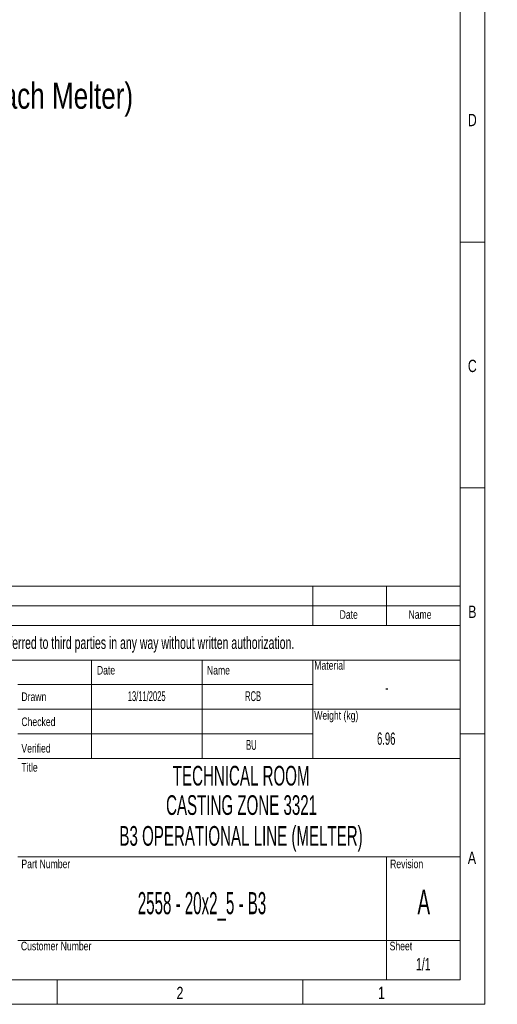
# Model space of a CAD drawing. Header units: millimetres. Extents: x 15 to 592, y 5 to 415.
# Tile 11 of 12: x 494 to 592, y 5 to 205. Entities that reach past the tile are written whole.
import ezdxf

# ---------------------------------------------------------------- set-up
doc = ezdxf.new("R2010")
doc.units = ezdxf.units.MM
doc.layers.add('COTAS', color=166, linetype='Continuous')
doc.layers.add('SLD-0', color=179, linetype='Continuous')
doc.styles.add('SLDTEXTSTYLE0', font='TXT', dxfattribs={"width": 0.75})
doc.styles.add('SLDTEXTSTYLE1', font='TXT', dxfattribs={"width": 0.574367})
doc.styles.add('SLDTEXTSTYLE2', font='TXT', dxfattribs={"width": 0.638186})
doc.styles.add('SLDTEXTSTYLE3', font='TXT', dxfattribs={"width": 0.510549})

msp = doc.modelspace()

# ---------------------------------------------------------------- linework, layer by layer
at = {"color": 7, "linetype": 'Continuous', "lineweight": 18}
for p, q in [((589, 415), (589, 5)), ((584, 410), (584, 10)), ((584, 160), (589, 160)), ((584, 110), (589, 110)), ((404, 90), (584, 90)), ((554, 90), (554, 82)), ((569, 90), (569, 82)), ((584, 90), (584, 10)), ((404, 86), (584, 86)), ((404, 82), (584, 82)), ((404, 75), (584, 75)), ((509, 75), (509, 55)), ((531.5, 75), (531.5, 55)), ((554, 75), (554, 70)), ((554, 70), (494, 70)), ((554, 70), (554, 65)), ((554, 65), (494, 65)), ((554, 65), (554, 60)), ((554, 65), (584, 65)), ((554, 60), (494, 60)), ((554, 60), (554, 55)), ((584, 60), (589, 60)), ((494, 55), (509, 55)), ((509, 55), (531.5, 55)), ((531.5, 55), (554, 55)), ((554, 55), (584, 55)), ((494, 35), (584, 35)), ((569, 35), (569, 10)), ((494, 18), (584, 18)), ((584, 10), (20, 10)), ((404, 10), (584, 10)), ((502, 10), (502, 5)), ((552, 10), (552, 5)), ((589, 5), (15, 5))]:
    msp.add_line(p, q, dxfattribs=at)

# ---------------------------------------------------------------- texts
at = {"color": 7, "linetype": 'Continuous', "lineweight": 0}
for s, insert, char_height, attachment_point, style in [('D', (586.47135, 186.06267), 2.5, 2, 'SLDTEXTSTYLE0'), ('C', (586.47396, 136.06267), 2.5, 2, 'SLDTEXTSTYLE0'), ('Date', (561.32058, 85.13631), 1.75, 2, 'SLDTEXTSTYLE0'), ('Name', (575.83281, 85.13631), 1.75, 2, 'SLDTEXTSTYLE0'), ('B', (586.4809, 86.06267), 2.5, 2, 'SLDTEXTSTYLE0'), ('Material', (554.31017, 74.79649), 1.75, 1, 'SLDTEXTSTYLE0'), ('Date', (510.07035, 73.81161), 1.75, 1, 'SLDTEXTSTYLE0'), ('Name', (532.46556, 73.81161), 1.75, 1, 'SLDTEXTSTYLE0'), ('Drawn', (494.70003, 68.42429), 1.75, 1, 'SLDTEXTSTYLE0'), ('Weight (kg)', (554.31017, 64.62334), 1.75, 1, 'SLDTEXTSTYLE0'), ('Checked', (494.70003, 63.32744), 1.75, 1, 'SLDTEXTSTYLE0'), ('Verified', (494.70003, 57.93582), 1.75, 1, 'SLDTEXTSTYLE0'), ('Title', (494.70003, 54.07419), 1.75, 1, 'SLDTEXTSTYLE0'), ('A', (586.40017, 36.06267), 2.5, 2, 'SLDTEXTSTYLE0'), ('Part Number', (494.70003, 34.42461), 1.75, 1, 'SLDTEXTSTYLE0'), ('Revision', (569.74402, 34.42461), 1.75, 1, 'SLDTEXTSTYLE0'), ('2558 - 20x2_5 - B3', (531.45664, 27.81843), 4.5, 2, 'SLDTEXTSTYLE3'), ('Customer Number', (494.6026, 17.72408), 1.75, 1, 'SLDTEXTSTYLE0'), ('Sheet', (569.64658, 17.72408), 1.75, 1, 'SLDTEXTSTYLE0'), ('2', (526.97483, 8.56267), 2.5, 2, 'SLDTEXTSTYLE0'), ('1', (567.97483, 8.56267), 2.5, 2, 'SLDTEXTSTYLE0')]:
    msp.add_mtext(s, dxfattribs=dict(at, insert=insert, char_height=char_height, attachment_point=attachment_point, style=style))
at = {"layer": 'COTAS', "insert": (437.20662, 192.40471), "char_height": 5.2916667, "attachment_point": 1, "style": 'SLDTEXTSTYLE0'}
msp.add_mtext('QTY: 4 units (one for each Melter)', dxfattribs=at)
at = {"layer": 'SLD-0', "color": 7, "attachment_point": 2}
for s, insert, char_height, style in [('This drawing is property of INSERTEC. Must not be copied or transferred to third parties in any way without written authorization.', (489.52452, 79.76737), 2.5, 'SLDTEXTSTYLE2'), ('13/11/2025', (520.19939, 68.66294), 2, 'SLDTEXTSTYLE1'), ('RCB', (541.85295, 68.66294), 2, 'SLDTEXTSTYLE1'), ('-', (569.09125, 70.67163), 2.5, 'SLDTEXTSTYLE1'), ('6.96', (568.95465, 60.26743), 2.5, 'SLDTEXTSTYLE1'), ('BU', (541.51573, 58.74879), 2, 'SLDTEXTSTYLE1'), ('TECHNICAL ROOM', (539.43008, 53.48919), 4, 'SLDTEXTSTYLE1'), ('CASTING ZONE 3321', (539.51141, 47.51473), 4, 'SLDTEXTSTYLE1'), ('B3 OPERATIONAL LINE (MELTER)', (539.40723, 41.25275), 4, 'SLDTEXTSTYLE1'), ('A', (576.59481, 28.30463), 5, 'SLDTEXTSTYLE1'), ('1/1', (576.49515, 14.40205), 2.5, 'SLDTEXTSTYLE2')]:
    msp.add_mtext(s, dxfattribs=dict(at, insert=insert, char_height=char_height, style=style))

doc.saveas('drawing.dxf')
